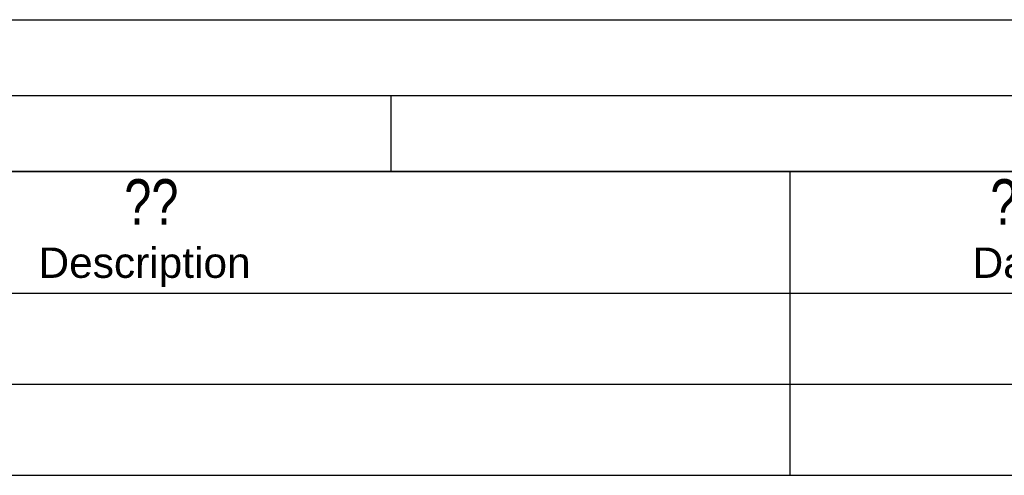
# Model space of a CAD drawing. Header units: millimetres. Extents: x 0 to 868, y 0 to 297.
# Tile 47 of 52: x 289 to 354, y 267 to 297. Entities that reach past the tile are written whole.
import ezdxf

# ---------------------------------------------------------------- set-up
doc = ezdxf.new("R2010")
doc.units = ezdxf.units.MM
doc.header["$LTSCALE"] = 23.1
doc.layers.get('0').update_dxf_attribs({"linetype": 'CONTINUOUS'})
doc.layers.add('DETAIL', color=7, linetype='CONTINUOUS')
doc.styles.add('TEXTSTYLE_2', font='arial.ttf')
doc.styles.add('TEXTSTYLE_5', font='txt', dxfattribs={"width": 0.8})

msp = doc.modelspace()

# ---------------------------------------------------------------- linework, layer by layer
at = {"color": 2, "linetype": 'Continuous'}
for p, q in [((0, 297), (420, 297)), ((20, 292), (415, 292)), ((313.75, 287), (313.75, 292)), ((235.00001, 286.99996), (410.00001, 286.99996)), ((340.00001, 286.99996), (340.00001, 266.99996)), ((235.00001, 278.99996), (410.00001, 278.99996)), ((235.00001, 272.99996), (410.00001, 272.99996)), ((235.00001, 266.99996), (410.00001, 266.99996))]:
    msp.add_line(p, q, dxfattribs=at)
at = {"color": 7, "linetype": 'Continuous'}
msp.add_line((410, 287), (25, 287), dxfattribs=at)

# ---------------------------------------------------------------- texts
at = {"layer": 'DETAIL', "color": 2, "linetype": 'Continuous', "attachment_point": 2, "line_spacing_factor": 0.9}
for s, insert, char_height, width, style in [(' ??', (297.50001, 286.49996), 3, 7.2, 'TEXTSTYLE_5'), ('?? ', (355.00001, 286.49996), 3, 7.2, 'TEXTSTYLE_5'), ('Description', (297.50001, 281.99996), 2, 13.9628253, 'TEXTSTYLE_2'), ('Date', (355.00001, 281.99996), 2, 5.8959108, 'TEXTSTYLE_2')]:
    msp.add_mtext(s, dxfattribs=dict(at, insert=insert, char_height=char_height, width=width, style=style))

doc.saveas('drawing.dxf')
